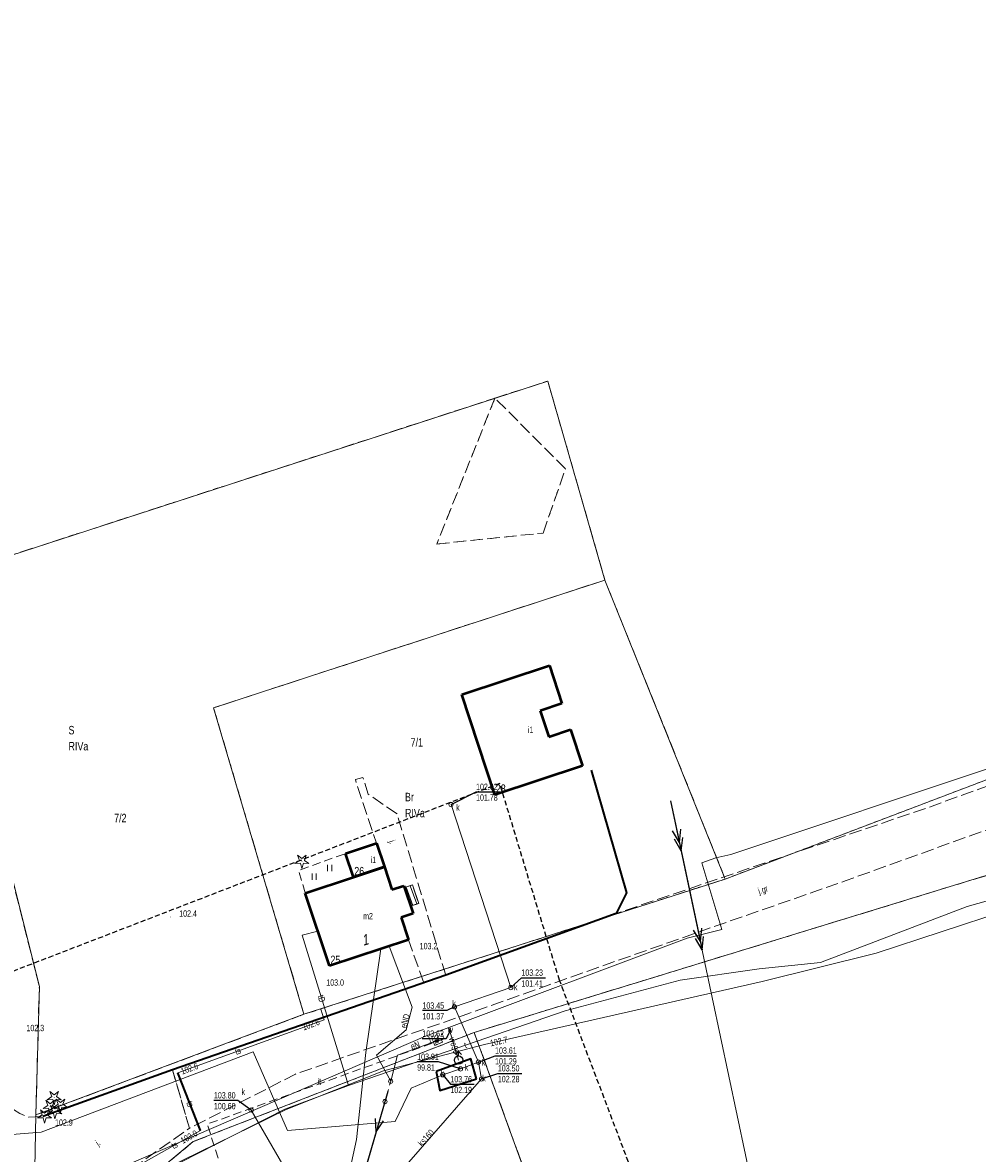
# Model space of a CAD drawing. Header units: metres. Extents: x 5550910 to 5553628, y 5952297 to 5957865.
# Tile 31 of 36: x 5551476 to 5551589, y 5955536 to 5955670. Entities that reach past the tile are written whole.
import ezdxf
from ezdxf.enums import TextEntityAlignment as Align

# ---------------------------------------------------------------- set-up
doc = ezdxf.new("R2010")
doc.units = ezdxf.units.M
for name, pattern in [('1.0_0.5', [1.5, 1, -0.5]), ('1.5_0.5', [2, 1.5, -0.5]), ('2', [0.9, 0.6, -0.3]), ('219-500', [0]), ('egkk-500', [2, 1.5, -0.5]), ('egug-500', [1, 0.5, -0.5]), ('suep_nn_500', [0]), ('suep_sn_500', [0]), ('supp_500', [1, 0.5, -0.5])]:
    doc.linetypes.add(name, pattern=pattern)
doc.layers.get('0').update_dxf_attribs({"color": 2, "lineweight": 5})
doc.styles.get("Standard").update_dxf_attribs({"font": 'Working1250', "width": 0.75})
doc.linetypes.add('902-500', pattern='A,3.75,0,[1,ksztalty.shx,S=0.5,R=0,X=0,Y=0],3.75', length=7.5)

# ---------------------------------------------------------------- blocks, each defined once
blk = doc.blocks.new('PW01')
at = {"linetype": 'Continuous', "lineweight": 13}
h = blk.add_hatch(color=0, dxfattribs=at)
edge = h.paths.add_edge_path()
edge.add_arc((0, 0), 0.045, 0, 360)
blk = doc.blocks.new('OP011')
at = {"linetype": 'Continuous', "lineweight": 13}
h = blk.add_hatch(color=0, dxfattribs=at)
edge = h.paths.add_edge_path()
edge.add_arc((0, 0), 0.05, 0, 360)
at = {"color": 0, "linetype": 'Continuous', "lineweight": 13}
for p, q in [((-0.828, -0.268), (-0.283, 0.093)), ((-0.283, 0.093), (-0.512, 0.706)), ((-0.512, 0.706), (0, 0.299)), ((0, 0.299), (0.512, 0.706)), ((0.512, 0.706), (0.283, 0.093)), ((0.283, 0.093), (0.828, -0.268)), ((-0.175, -0.24), (-0.828, -0.268)), ((0, -0.87), (-0.175, -0.24)), ((0.175, -0.24), (0, -0.87)), ((0.828, -0.268), (0.175, -0.24))]:
    blk.add_line(p, q, dxfattribs=at)
blk = doc.blocks.new('US22')
at = {"color": 0, "linetype": 'Continuous', "lineweight": 13}
blk.add_circle((0, 0), 0.25, dxfattribs=at)
blk = doc.blocks.new('US18')
at = {"color": 0, "linetype": 'Continuous', "lineweight": 13}
for p, q in [((-0.5, -0.25), (-0.5, 0.25)), ((-0.5, 0.25), (0.5, 0.25)), ((0.5, -0.25), (0.5, 0.25)), ((-0.5, -0.25), (0.5, -0.25))]:
    blk.add_line(p, q, dxfattribs=at)
blk = doc.blocks.new('US25')
at = {"linetype": 'Continuous', "lineweight": 0}
h = blk.add_hatch(color=0, dxfattribs=at)
edge = h.paths.add_edge_path()
edge.add_arc((0, 0), 0.2, 0, 360)
blk = doc.blocks.new('SUWH')
at = {"color": 0, "linetype": 'Continuous'}
for p in [(-0.354, 0.646), (0, 0.5), (0.354, 0.646)]:
    blk.add_line(p, (0, 1), dxfattribs=at)
blk.add_circle((0, 0), 0.5, dxfattribs=at)
blk = doc.blocks.new('TU04')
at = {"color": 0, "linetype": 'Continuous', "lineweight": 13}
for p, q in [((0, 0), (0, 0.75)), ((0.5, 0), (0.5, 0.75))]:
    blk.add_line(p, q, dxfattribs=at)
blk = doc.blocks.new('SM05')
at = {"color": 0, "linetype": 'Continuous', "lineweight": 13}
blk.add_circle((0, 0), 0.25, dxfattribs=at)
blk = doc.blocks.new('SUEP1')
at = {"color": 0, "linetype": 'Continuous'}
for p, q in [((0, 0), (5, 0)), ((5, 0), (3.5, 0.5)), ((5, 0), (3.5, -0.5)), ((5, 0), (15, 0)), ((15, 0), (13.5, 0.5)), ((15, 0), (13.5, -0.5))]:
    blk.add_line(p, q, dxfattribs=at)
blk = doc.blocks.new('SUEP2')
at = {"color": 0, "linetype": 'Continuous'}
for p, q in [((0, 0), (6.027, 0)), ((5.027, 0), (3.527, 0.5)), ((5.027, 0), (3.527, -0.5)), ((6.027, 0), (4.527, 0.5)), ((6.027, 0), (4.527, -0.5)), ((6.027, 0), (18.027, 0)), ((17.027, 0), (15.527, 0.5)), ((17.027, 0), (15.527, -0.5)), ((18.027, 0), (16.527, 0.5)), ((18.027, 0), (16.527, -0.5))]:
    blk.add_line(p, q, dxfattribs=at)

msp = doc.modelspace()

# ---------------------------------------------------------------- linework, layer by layer
at = {"layer": '217-kontur klasyfikacyjny', "color": 92, "linetype": 'egkk-500', "lineweight": 18, "flags": 128}
for points in [[(5551532.25, 5955625.19), (5551538.5, 5955627.22)], [(5551538.5, 5955627.22), (5551545.26, 5955603.66)], [(5551462.79, 5955602.63), (5551532.25, 5955625.19)], [(5551532.25, 5955625.19), (5551525.37, 5955607.93)], [(5551540.6, 5955616.84), (5551532.25, 5955625.19)], [(5551537.95, 5955609.23), (5551540.6, 5955616.84)], [(5551525.37, 5955607.93), (5551537.95, 5955609.23)], [(5551545.26, 5955603.66), (5551498.97, 5955588.54)], [(5551559.5, 5955568.28), (5551545.26, 5955603.66)], [(5551498.97, 5955588.54), (5551509.66, 5955552.27)], [(5551478.35, 5955555.57), (5551472.25, 5955579.82)], [(5551601.79, 5955572.19), (5551529.8, 5955550.12)], [(5551509.66, 5955552.27), (5551559.5, 5955568.28)], [(5551477.94, 5955540.35), (5551478.35, 5955555.57)], [(5551509.66, 5955552.27), (5551477.94, 5955540.35)], [(5551529.8, 5955550.12), (5551496.55, 5955537.2)], [(5551546.99, 5955502.82), (5551529.8, 5955550.12)], [(5551496.55, 5955537.2), (5551477.58, 5955521.38)]]:
    msp.add_lwpolyline(points, dxfattribs=at)
at = {"layer": '218-kontur użytku gruntowego', "color": 3, "linetype": 'egug-500', "lineweight": 18, "flags": 128}
for points in [[(5551532.25, 5955625.19), (5551538.5, 5955627.22)], [(5551538.5, 5955627.22), (5551545.26, 5955603.66)], [(5551462.79, 5955602.63), (5551532.25, 5955625.19)], [(5551532.25, 5955625.19), (5551525.37, 5955607.93)], [(5551540.6, 5955616.84), (5551532.25, 5955625.19)], [(5551537.95, 5955609.23), (5551540.6, 5955616.84)], [(5551525.37, 5955607.93), (5551537.95, 5955609.23)], [(5551545.26, 5955603.66), (5551498.97, 5955588.54)], [(5551559.5, 5955568.28), (5551545.26, 5955603.66)], [(5551498.97, 5955588.54), (5551509.66, 5955552.27)], [(5551595.4, 5955581.93), (5551559.5, 5955568.28)], [(5551478.35, 5955555.57), (5551472.25, 5955579.82)], [(5551601.79, 5955572.19), (5551529.8, 5955550.12)], [(5551509.66, 5955552.27), (5551559.5, 5955568.28)], [(5551477.94, 5955540.35), (5551478.35, 5955555.57)], [(5551509.66, 5955552.27), (5551477.94, 5955540.35)], [(5551529.8, 5955550.12), (5551496.55, 5955537.2)], [(5551529.8, 5955550.12), (5551546.99, 5955502.82)], [(5551477.58, 5955521.38), (5551477.94, 5955540.35)], [(5551496.55, 5955537.2), (5551477.58, 5955521.38)]]:
    msp.add_lwpolyline(points, dxfattribs=at)
at = {"layer": '219-działka ewidencyjna', "color": 7, "linetype": '219-500', "lineweight": 18, "flags": 128}
for points in [[(5551462.79, 5955602.63), (5551538.5, 5955627.22)], [(5551538.5, 5955627.22), (5551545.26, 5955603.66)], [(5551545.26, 5955603.66), (5551498.97, 5955588.54)], [(5551545.26, 5955603.66), (5551559.5, 5955568.28)], [(5551498.97, 5955588.54), (5551509.66, 5955552.27)], [(5551595.4, 5955581.93), (5551559.5, 5955568.28)], [(5551472.25, 5955579.82), (5551478.35, 5955555.57)], [(5551529.8, 5955550.12), (5551601.79, 5955572.19)], [(5551559.5, 5955568.28), (5551509.66, 5955552.27)], [(5551477.94, 5955540.35), (5551478.35, 5955555.57)], [(5551509.66, 5955552.27), (5551477.94, 5955540.35)], [(5551529.8, 5955550.12), (5551496.55, 5955537.2)], [(5551546.99, 5955502.82), (5551529.8, 5955550.12)], [(5551477.58, 5955521.38), (5551477.94, 5955540.35)], [(5551496.55, 5955537.2), (5551477.58, 5955521.38)]]:
    msp.add_lwpolyline(points, dxfattribs=at)
at = {"layer": '312-budynek ewidencyjny', "color": 7, "linetype": 'CONTINUOUS', "lineweight": 50, "flags": 128}
for points in [[(5551528.32, 5955590.13), (5551538.69, 5955593.55)], [(5551538.69, 5955593.55), (5551540.18, 5955589.05)], [(5551532.25, 5955578.25), (5551528.32, 5955590.13)], [(5551540.18, 5955589.05), (5551537.6, 5955588.2)], [(5551537.6, 5955588.2), (5551538.63, 5955585.12)], [(5551538.63, 5955585.12), (5551541.2, 5955585.97)], [(5551541.2, 5955585.97), (5551542.62, 5955581.69)], [(5551542.62, 5955581.69), (5551532.25, 5955578.25)], [(5551514.56, 5955571.29), (5551518.24, 5955572.51)], [(5551518.24, 5955572.51), (5551519.17, 5955569.71)], [(5551515.5, 5955568.48), (5551514.56, 5955571.29)], [(5551519.17, 5955569.71), (5551515.5, 5955568.48)], [(5551515.5, 5955568.48), (5551519.17, 5955569.71)], [(5551519.17, 5955569.71), (5551520.07, 5955567.02)], [(5551509.82, 5955566.6), (5551515.5, 5955568.48)], [(5551520.07, 5955567.02), (5551521.48, 5955567.48)], [(5551521.48, 5955567.48), (5551522.57, 5955564.18)], [(5551512.68, 5955557.99), (5551509.82, 5955566.6)], [(5551522.57, 5955564.18), (5551521.16, 5955563.71)], [(5551521.16, 5955563.71), (5551522.04, 5955561.09)], [(5551522.04, 5955561.09), (5551512.68, 5955557.99)]]:
    msp.add_lwpolyline(points, dxfattribs=at)
at = {"layer": '352-schody', "color": 7, "linetype": 'CONTINUOUS', "lineweight": 18, "flags": 128}
msp.add_lwpolyline([(5551521.55, 5955567.27), (5551522.51, 5955567.58), (5551523.23, 5955565.4), (5551522.28, 5955565.08)], close=True, dxfattribs=at)
msp.add_lwpolyline([(5551521.55, 5955567.27), (5551522.51, 5955567.58), (5551523.23, 5955565.4), (5551522.28, 5955565.08)], close=True, dxfattribs=at)
for points in [[(5551521.744, 5955567.333), (5551522.528, 5955565.164)], [(5551522.22, 5955567.486), (5551523.002, 5955565.323)]]:
    msp.add_lwpolyline(points, dxfattribs=at)
at = {"layer": 'inny obiekt zagospodarowania terenu', "color": 7, "linetype": '1.0_0.5', "lineweight": 18, "flags": 128}
msp.add_lwpolyline([(5551488.72, 5955533.09), (5551499.77, 5955534.43), (5551498.21, 5955539.27), (5551526.73, 5955549.53)], dxfattribs=at)
at = {"layer": 'jezdnia', "color": 7, "linetype": '1.5_0.5', "lineweight": 18, "flags": 128}
for points in [[(5551496.11, 5955538.78), (5551494.1, 5955545.69), (5551523.83, 5955555.98), (5551526.43, 5955556.88), (5551546.59, 5955564.19), (5551583.65, 5955576.8), (5551615.58, 5955588.35), (5551632.07, 5955594.13), (5551670.99, 5955610.64), (5551706.93, 5955626.06), (5551732.73, 5955637.87), (5551737.47, 5955639.8), (5551767.72, 5955654.04), (5551781.35, 5955659.75), (5551813.47, 5955670.76), (5551833.08, 5955676.8), (5551858.15, 5955684.74), (5551879.79, 5955693.06), (5551899.14, 5955700.38), (5551920.32, 5955716.84), (5551933.77, 5955727.45), (5551948.9, 5955739.37), (5551966.32, 5955756.6), (5551977.47, 5955768.91), (5551988.06, 5955782.53), (5551994.8, 5955793.04), (5551995.53, 5955794.37), (5551996.88, 5955796.83), (5551997.44, 5955797.61), (5551999.14, 5955800.66), (5552000.5, 5955805.06), (5552001.5, 5955809.84), (5552001.96, 5955815.2), (5552001.63, 5955821.7), (5552000.04, 5955833.34), (5551998.9, 5955843.87), (5551999.13, 5955850.53), (5552000.28, 5955858.11), (5552002.25, 5955864.49), (5552005.77, 5955872.64), (5552009.01, 5955879.09), (5552012.56, 5955884.53), (5552015.39, 5955888.54), (5552019.2, 5955893.15), (5552024.4, 5955898.02), (5552034.01, 5955907.65), (5552041.26, 5955914.83), (5552050.47, 5955923.78), (5552053.71, 5955927.01), (5552060.91, 5955932.42), (5552072.51, 5955941.41), (5552077.59, 5955945.28), (5552087.88, 5955956.25), (5552097.57, 5955966.29), (5552106.63, 5955977.51), (5552112.31, 5955983.72), (5552122.99, 5955992.05), (5552138.58, 5956003.76), (5552142.58, 5956006.87), (5552161.72, 5956025.49), (5552179.81, 5956043.46), (5552195.3, 5956059.15), (5552218.25, 5956082.59), (5552204.6, 5956066.39), (5552193.58, 5956053.78), (5552179.68, 5956038.16), (5552164.61, 5956023.2), (5552153.18, 5956011.71), (5552143.98, 5956003.28), (5552128.85, 5955992.44), (5552115.36, 5955982.84), (5552095.82, 5955959.81), (5552080.49, 5955943.17), (5552073.98, 5955938.29), (5552055.51, 5955924.01), (5552045, 5955913.83), (5552029.58, 5955897.91), (5552019.16, 5955887.99), (5552013.84, 5955880.56), (5552008.61, 5955871.59), (5552004.91, 5955862.57), (5552003.12, 5955855.36), (5552001.99, 5955848.52), (5552002.06, 5955840.23), (5552003.46, 5955830.1), (5552004.85, 5955816.25), (5552004.79, 5955812.55), (5552004.06, 5955806.79), (5552003.22, 5955803.12), (5552001.34, 5955798.39), (5552000.13, 5955796.15), (5551995, 5955787.82), (5551987.14, 5955776.28), (5551979.51, 5955766.58), (5551970.45, 5955756.48), (5551961.52, 5955747.17), (5551945.81, 5955733.2), (5551931.57, 5955722.11), (5551920.2, 5955712.83), (5551908.11, 5955703.28), (5551900.41, 5955697.38), (5551874.92, 5955687.7), (5551854.83, 5955680.09), (5551825.16, 5955670.49), (5551778.05, 5955654.38), (5551745.93, 5955640.04), (5551730.63, 5955632.64), (5551703.42, 5955620.36), (5551671.14, 5955606.07), (5551632.3, 5955589.76), (5551601.36, 5955578.06), (5551573.82, 5955568.1), (5551552.7, 5955560.73), (5551529.24, 5955552.39), (5551508.66, 5955545.19)], [(5551523.83, 5955555.98), (5551522.04, 5955561.09), (5551521.16, 5955563.71), (5551522.57, 5955564.18), (5551522.28, 5955565.08), (5551523.23, 5955565.4), (5551522.51, 5955567.58), (5551521.55, 5955567.27), (5551521.48, 5955567.48), (5551520.07, 5955567.02), (5551519.17, 5955569.71), (5551518.24, 5955572.51), (5551517.82, 5955573.8), (5551515.74, 5955580.04), (5551516.64, 5955580.31), (5551517.26, 5955578.33), (5551520.68, 5955575.97), (5551526.43, 5955556.88)], [(5551478.01, 5955524.42), (5551473.09, 5955519.95), (5551473.7, 5955527.75), (5551474.14, 5955538.38), (5551474.1, 5955541.82), (5551476.04, 5955540.51), (5551477.11, 5955540.09), (5551478.78, 5955540.18), (5551494.1, 5955545.69), (5551496.11, 5955538.78), (5551487.8, 5955532.94), (5551503.88, 5955533.43), (5551510.72, 5955532.6), (5551510.67, 5955530.29), (5551509.49, 5955530.29), (5551507.58, 5955530.28), (5551504.8, 5955530.33), (5551504.02, 5955530.25), (5551501.56, 5955530.32), (5551495.76, 5955529.93), (5551484.49, 5955529.57)]]:
    msp.add_lwpolyline(points, close=True, dxfattribs=at)
at = {"layer": 'obudowa ochronna przewodu', "color": 7, "linetype": 'CONTINUOUS', "lineweight": 35, "flags": 128}
msp.add_lwpolyline([(5551497.41, 5955538.53), (5551494.75, 5955545.34)], dxfattribs=at)
at = {"layer": 'ogrodzenie trwałe', "color": 7, "linetype": '902-500', "lineweight": 35, "flags": 128}
for points in [[(5551543.65, 5955581.16), (5551547.8, 5955566.64), (5551546.59, 5955564.19), (5551526.43, 5955556.88), (5551494.1, 5955545.69), (5551478.78, 5955540.18)], [(5551530.06, 5955544.63), (5551529.41, 5955546.99), (5551525.3, 5955545.49)], [(5551525.3, 5955545.49), (5551525.74, 5955543.26), (5551530.06, 5955544.63)]]:
    msp.add_lwpolyline(points, dxfattribs=at)
at = {"layer": 'przewód elektroenergetyczny niskiego napięcia', "color": 1, "linetype": 'suep_nn_500', "lineweight": 18, "flags": 128}
for points in [[(5551508.21, 5955504.19), (5551519.59, 5955543.14)], [(5551519.59, 5955543.14), (5551508.21, 5955504.19)]]:
    msp.add_lwpolyline(points, dxfattribs=at)
at = {"layer": 'przewód elektroenergetyczny podziemny', "color": 1, "linetype": 'CONTINUOUS', "lineweight": 18, "flags": 128}
for points in [[(5551519.92, 5955544.34), (5551518.25, 5955547.45), (5551521.76, 5955550.42), (5551522.48, 5955553.13), (5551519.72, 5955560.32)], [(5551519.92, 5955544.34), (5551520.71, 5955547.45), (5551525.38, 5955549.12), (5551525.5, 5955549)]]:
    msp.add_lwpolyline(points, dxfattribs=at)
at = {"layer": 'przewód elektroenergetyczny średniego napięcia', "color": 1, "linetype": 'suep_sn_500', "lineweight": 18, "flags": 128}
for points in [[(5551565.84, 5955517), (5551553.04, 5955577.53)], [(5551553.04, 5955577.53), (5551565.84, 5955517)]]:
    msp.add_lwpolyline(points, dxfattribs=at)
at = {"layer": 'przewód kanalizacyjny', "color": 34, "linetype": 'CONTINUOUS', "lineweight": 18, "flags": 128}
for points in [[(5551530.3, 5955546.61), (5551527.47, 5955553.15), (5551534.13, 5955555.43), (5551527.06, 5955577.09)], [(5551530.3, 5955546.61), (5551528.18, 5955545.8), (5551526.08, 5955545.11), (5551522.33, 5955543.52), (5551520.46, 5955539.56), (5551507.7, 5955538.51), (5551503.66, 5955547.83), (5551478.56, 5955538.33), (5551456.81, 5955536.57), (5551453.35, 5955496.49), (5551434.84, 5955492.58), (5551409.82, 5955486.69), (5551391.17, 5955482.57), (5551397.72, 5955438.26)], [(5551519.09, 5955531.38), (5551530.66, 5955544.61), (5551530.3, 5955546.61)], [(5551510.73, 5955528.27), (5551503.4, 5955540.94)]]:
    msp.add_lwpolyline(points, dxfattribs=at)
at = {"layer": 'przewód telekomunikacyjny podziemny', "color": 30, "linetype": 'CONTINUOUS', "lineweight": 18, "flags": 128}
for points in [[(5551514.91, 5955543.83), (5551540.56, 5955552.69), (5551554.17, 5955556.29), (5551563.5, 5955557.66), (5551570.76, 5955558.4), (5551588.13, 5955565.04), (5551599.93, 5955568.33), (5551621.84, 5955577.93), (5551631.98, 5955583.2), (5551662.95, 5955597.07), (5551736.69, 5955633.49), (5551765.42, 5955648.25)], [(5551592.75, 5955564.56), (5551577.34, 5955559.52), (5551563.89, 5955556.15), (5551531.02, 5955548.68), (5551519.05, 5955545.58), (5551507.54, 5955540.99), (5551493.16, 5955533.94), (5551487.82, 5955529.92), (5551484.1, 5955527.79), (5551478.21, 5955522.8), (5551478.3, 5955514.71), (5551476.25, 5955491.91), (5551475.8, 5955485.93), (5551474.39, 5955466.43), (5551474.41, 5955456.3), (5551475.32, 5955441.42), (5551476.66, 5955431.04), (5551477.74, 5955424.83), (5551480.37, 5955417.9), (5551492.44, 5955397.16), (5551506.67, 5955365.86), (5551531.32, 5955319.26)], [(5551514.91, 5955543.83), (5551509.44, 5955561.63), (5551511.31, 5955562.1)], [(5551460.8, 5955500.18), (5551475.4, 5955498.53), (5551476.27, 5955511.23), (5551476.92, 5955522), (5551478.69, 5955523.33), (5551483.64, 5955528), (5551490.35, 5955534.54), (5551497.41, 5955538.53), (5551494.75, 5955545.34), (5551512.04, 5955551.62), (5551511.66, 5955552.89)], [(5551466.42, 5955460.86), (5551468.76, 5955469.8), (5551469.57, 5955477.06), (5551474.29, 5955492.35), (5551476.58, 5955521.18), (5551480.31, 5955526.04), (5551483.59, 5955527.72), (5551489.73, 5955531.64), (5551493.08, 5955533.76), (5551507.41, 5955541.05), (5551514.91, 5955543.83)]]:
    msp.add_lwpolyline(points, dxfattribs=at)
at = {"layer": 'przewód wodociągowy', "color": 5, "linetype": 'CONTINUOUS', "lineweight": 18, "flags": 128}
for points in [[(5551786.8, 5955667.89), (5551754.62, 5955653.56), (5551673.23, 5955614.81), (5551644.88, 5955602.5), (5551591.34, 5955581.6), (5551560.15, 5955571.2), (5551558.37, 5955570.77), (5551556.75, 5955570.19), (5551559.1, 5955562.31), (5551554.99, 5955561.28), (5551526.78, 5955550.72), (5551524.03, 5955549.69), (5551487.2, 5955533.78), (5551480.15, 5955527.02), (5551476.18, 5955526.44), (5551466.29, 5955526.32), (5551459.11, 5955526.1), (5551458.51, 5955515.81), (5551454.99, 5955477.83)], [(5551510.81, 5955514.24), (5551515.86, 5955537.46), (5551516.97, 5955547.73), (5551518.75, 5955560)], [(5551527.95, 5955546.85), (5551526.92, 5955550.28), (5551526.78, 5955550.72)]]:
    msp.add_lwpolyline(points, dxfattribs=at)
at = {"layer": 'rzędna-Atr2', "color": 7, "flags": 128}
for points in [[(5551527.06, 5955577.09), (5551530.02, 5955578.59), (5551532.837, 5955578.59)], [(5551534.13, 5955555.43), (5551535.38, 5955556.59), (5551538.228, 5955556.59)], [(5551527.47, 5955553.15), (5551526.56, 5955552.7), (5551523.68, 5955552.7)], [(5551526.92, 5955550.28), (5551526.48, 5955549.37), (5551523.663, 5955549.37)], [(5551530.3, 5955546.61), (5551532.27, 5955547.37), (5551534.794, 5955547.37)], [(5551528.18, 5955545.8), (5551525.58, 5955546.64), (5551523.056, 5955546.64)], [(5551526.08, 5955545.11), (5551526.98, 5955543.98), (5551529.796, 5955543.98)], [(5551530.66, 5955544.61), (5551532.6, 5955545.27), (5551535.448, 5955545.27)], [(5551503.4, 5955540.94), (5551501.85, 5955542.07), (5551499.007, 5955542.07)]]:
    msp.add_lwpolyline(points, dxfattribs=at)
at = {"layer": 'słup przewodów napowietrznych', "color": 7, "linetype": 'supp_500', "lineweight": 18, "flags": 128}
msp.add_lwpolyline([(5551519.25, 5955541.94), (5551519.92, 5955544.34)], dxfattribs=at)
at = {"layer": 'trawnik', "color": 7, "linetype": '1.0_0.5', "lineweight": 18, "flags": 128}
msp.add_lwpolyline([(5551514.56, 5955571.29), (5551515.5, 5955568.48), (5551509.82, 5955566.6), (5551509.02, 5955569.3)], close=True, dxfattribs=at)
at = {"layer": 'Zakres', "color": 5, "linetype": '2', "lineweight": 25, "flags": 128}
msp.add_lwpolyline([(5551539.89, 5955556.3), (5551532.83, 5955579.59), (5551412.18, 5955533.02), (5551417.83, 5955463.17), (5551492.62, 5955303.01), (5551563.17, 5955284.66), (5551801.65, 5955188.71), (5551944.88, 5955090.64), (5552101.51, 5955073.7), (5552198.88, 5955088.52), (5552322.35, 5954926.24), (5552389.38, 5954546.65), (5552301.18, 5953845.33), (5552445.82, 5953604.03), (5552352.69, 5953364.14), (5552322.35, 5953343.68), (5552337.17, 5953304.17), (5552363.27, 5953310.52), (5552494.5, 5953582.87), (5552343.52, 5953842.51), (5552416.89, 5954365.33), (5552426.77, 5954541.01), (5552383.73, 5954780.19), (5552366.62, 5954919.72), (5552207.87, 5955119.74), (5552134.49, 5955107.04), (5551969.13, 5955121.77), (5551896.19, 5955180.95), (5551736.74, 5955259.26), (5551546.94, 5955321.35), (5551512.37, 5955423.66), (5551586.45, 5955433.54)], close=True, dxfattribs=at)

# ---------------------------------------------------------------- block references
at = {"layer": 'drzewo iglaste', "color": 94, "linetype": 'CONTINUOUS', "lineweight": 18}
for p in [(5551509.42, 5955570.39), (5551480.11, 5955542.43), (5551479.62, 5955541.39), (5551480.2, 5955540.76), (5551480.85, 5955541.52), (5551478.98, 5955540.27)]:
    msp.add_blockref('OP011', p, dxfattribs=at)
at = {"layer": 'hydrant', "color": 5, "linetype": 'CONTINUOUS', "lineweight": 18}
msp.add_blockref('SUWH', (5551527.95, 5955546.85), dxfattribs=at)
at = {"layer": 'pikieta naturalna', "color": 7, "linetype": 'CONTINUOUS', "lineweight": 13}
for p in [(5551493.9, 5955563.79), (5551522.04, 5955561.09), (5551512.68, 5955557.99), (5551478.78, 5955540.18)]:
    msp.add_blockref('PW01', p, dxfattribs=at)
at = {"layer": 'przewód elektroenergetyczny niskiego napięcia', "color": 1, "linetype": 'CONTINUOUS', "lineweight": 18, "rotation": 253.713}
msp.add_blockref('SUEP1', (5551519.59, 5955543.14), dxfattribs=at)
at = {"layer": 'przewód elektroenergetyczny średniego napięcia', "color": 1, "linetype": 'CONTINUOUS', "lineweight": 18, "rotation": 281.94}
msp.add_blockref('SUEP2', (5551553.04, 5955577.53), dxfattribs=at)
at = {"layer": 'rzędna', "color": 34, "linetype": 'CONTINUOUS', "lineweight": 18}
for p in [(5551527.06, 5955577.09), (5551534.13, 5955555.43), (5551527.47, 5955553.15), (5551528.18, 5955545.8), (5551530.3, 5955546.61), (5551526.08, 5955545.11), (5551530.66, 5955544.61), (5551503.4, 5955540.94)]:
    msp.add_blockref('PW01', p, dxfattribs=at)
at = {"layer": 'rzędna', "color": 30, "linetype": 'CONTINUOUS', "lineweight": 18}
for p in [(5551512.04, 5955551.62), (5551531.02, 5955548.68), (5551494.75, 5955545.34), (5551497.41, 5955538.53)]:
    msp.add_blockref('PW01', p, dxfattribs=at)
at = {"layer": 'rzędna', "color": 5, "linetype": 'CONTINUOUS', "lineweight": 18, "rotation": -71.565}
msp.add_blockref('PW01', (5551526.92, 5955550.28), dxfattribs=at)
at = {"layer": 'rzędna', "color": 1, "linetype": 'CONTINUOUS', "lineweight": 18}
msp.add_blockref('PW01', (5551525.38, 5955549.12), dxfattribs=at)
at = {"layer": 'szafa elektroenergetyczna lub kontener', "color": 1, "linetype": 'CONTINUOUS', "lineweight": 18, "rotation": 21.802}
msp.add_blockref('US18', (5551525.5, 5955549), dxfattribs=at)
at = {"layer": 'słup przewodów napowietrznych', "color": 7, "linetype": 'CONTINUOUS', "lineweight": 18}
for p in [(5551519.92, 5955544.34), (5551519.25, 5955541.94)]:
    msp.add_blockref('SM05', p, dxfattribs=at)
at = {"layer": 'trawnik', "color": 7, "linetype": 'CONTINUOUS', "lineweight": 18}
for p in [(5551512.442, 5955569.204), (5551510.619, 5955568.199)]:
    msp.add_blockref('TU04', p, dxfattribs=at)
at = {"layer": 'właz do komory lub kanału - okrągły', "color": 7, "linetype": 'CONTINUOUS', "lineweight": 18}
for p in [(5551527.06, 5955577.09), (5551534.13, 5955555.43), (5551527.47, 5955553.15), (5551530.3, 5955546.61), (5551528.18, 5955545.8), (5551526.08, 5955545.11), (5551530.66, 5955544.61), (5551503.4, 5955540.94)]:
    msp.add_blockref('US22', p, dxfattribs=at)
at = {"layer": 'zasuwa lub zawór', "color": 5, "linetype": 'CONTINUOUS', "lineweight": 18, "rotation": -71.565}
msp.add_blockref('US25', (5551526.92, 5955550.28), dxfattribs=at)

# ---------------------------------------------------------------- texts
at = {"layer": '209-oznaczenie konturu klasyfikacyjnego', "color": 92, "linetype": 'CONTINUOUS', "lineweight": 18, "width": 0.79}
for p in [(5551481.8, 5955584.5), (5551521.61, 5955576.58)]:
    msp.add_text('RIVa', height=1, dxfattribs=at).set_placement(p, align=Align.TOP_LEFT)
at = {"layer": '210-oznaczenie konturu użytku gruntowego', "color": 3, "linetype": 'CONTINUOUS', "lineweight": 18, "width": 0.79}
for s, p in [('S', (5551481.8, 5955585.4)), ('Br', (5551521.61, 5955577.48))]:
    msp.add_text(s, height=1, dxfattribs=at).set_placement(p)
at = {"layer": '211-numer działki ewidencyjnej', "color": 7, "linetype": 'CONTINUOUS', "lineweight": 18, "width": 0.79}
for s, p in [('7/1', (5551522.28, 5955583.94)), ('7/2', (5551487.2, 5955575))]:
    msp.add_text(s, height=1, dxfattribs=at).set_placement(p)
at = {"layer": '312-oznaczenie budynku ewidencyjnego', "color": 7, "linetype": 'CONTINUOUS', "lineweight": 18, "width": 0.79}
for s, p in [('28', (5551532.36, 5955578.47)), ('26', (5551515.61, 5955568.71)), ('25', (5551512.79, 5955558.21))]:
    msp.add_text(s, height=1, dxfattribs=at).set_placement(p)
at = {"layer": '312-oznaczenie budynku ewidencyjnego-Atr117', "color": 7, "width": 0.667}
for s, p in [('i1', (5551536.47, 5955585.93)), ('i1', (5551517.87, 5955570.53)), ('m2', (5551517.24, 5955563.89))]:
    msp.add_text(s, height=0.75, dxfattribs=at).set_placement(p, align=Align.MIDDLE_CENTER)
at = {"layer": 'Adres nieruchomości (na budynku)', "color": 7, "linetype": 'CONTINUOUS', "lineweight": 25, "oblique": 15, "width": 0.79}
msp.add_text('1', height=1.25, rotation=375.574, dxfattribs=at).set_placement((5551516.84, 5955561.07), align=Align.MIDDLE_CENTER)
at = {"layer": 'inny obiekt zagospodarowania terenu-Atr17', "color": 7, "width": 0.667}
msp.add_text('it', height=0.75, dxfattribs=at).set_placement((5551511.26, 5955543.95))
at = {"layer": 'jezdnia-Atr17', "color": 7, "width": 0.667}
for s, rotation, p in [('j.', 288.373, (5551519.7, 5955572.73)), ('j.gr', 19.236, (5551563.54, 5955566.47)), ('j.', 35.098, (5551485.31, 5955536.66))]:
    msp.add_text(s, height=0.75, rotation=rotation, dxfattribs=at).set_placement(p)
at = {"layer": 'pikieta naturalna-Atr2', "color": 7, "width": 0.667}
for s, p in [('102.4', (5551494.9, 5955563.82)), ('103.2', (5551523.35, 5955559.97)), ('103.0', (5551512.3, 5955555.65)), ('102.3', (5551476.82, 5955550.27)), ('102.9', (5551480.21, 5955539.08))]:
    msp.add_text(s, height=0.75, rotation=360, dxfattribs=at).set_placement(p)
at = {"layer": 'przewód elektroenergetyczny podziemny-Atr1', "color": 1, "width": 0.667}
msp.add_text('eND', height=0.75, rotation=433.518, dxfattribs=at).set_placement((5551521.62, 5955551.48), align=Align.MIDDLE_CENTER)
msp.add_text('eN', height=0.75, rotation=18.106, dxfattribs=at).set_placement((5551522.43, 5955548.07))
at = {"layer": 'przewód kanalizacyjny-Atr1', "color": 34, "width": 0.667}
msp.add_text('ks160', height=0.75, rotation=47.215, dxfattribs=at).set_placement((5551523.62, 5955536.57))
at = {"layer": 'przewód telekomunikacyjny podziemny-Atr1', "color": 30, "width": 0.667}
for s, rotation, p in [('tD', 287.082, (5551511.745, 5955554.13)), ('t', 19.056, (5551528.75, 5955548.61)), ('t', 19.056, (5551528.75, 5955548.61))]:
    msp.add_text(s, height=0.75, rotation=rotation, dxfattribs=at).set_placement(p, align=Align.MIDDLE_CENTER)
for rotation, p in [(19.961, (5551501.54, 5955547.81)), (291.335, (5551496.08, 5955541.95)), (29.473, (5551494.06, 5955536.63))]:
    msp.add_text('ts', height=0.75, rotation=rotation, dxfattribs=at).set_placement(p, align=Align.MIDDLE_LEFT)
at = {"layer": 'przewód wodociągowy-Atr1', "color": 5, "width": 0.667}
msp.add_text('wo90', height=0.75, rotation=-73.285, dxfattribs=at).set_placement((5551527.145, 5955549.532), align=Align.MIDDLE_LEFT)
at = {"layer": 'rzędna-Atr2', "color": 34, "width": 0.667}
for s, p in [('102.62', (5551530.02, 5955578.598)), ('103.23', (5551535.38, 5955556.598)), ('103.45', (5551523.68, 5955552.708)), ('103.61', (5551532.27, 5955547.378)), ('103.91', (5551523.056, 5955546.647)), ('103.50', (5551532.6, 5955545.278)), ('103.76', (5551526.98, 5955543.988)), ('103.80', (5551499.007, 5955542.078))]:
    msp.add_text(s, height=0.75, dxfattribs=at).set_placement(p, align=Align.BOTTOM_LEFT)
at = {"layer": 'rzędna-Atr2', "color": 30, "width": 0.667}
for s, rotation, p in [('102.6', 19.961, (5551509.5, 5955550.7)), ('102.7', 12.803, (5551531.7, 5955548.83)), ('102.6', 19.961, (5551495.13, 5955545.48)), ('103.0', 29.473, (5551495.15, 5955537.25))]:
    msp.add_text(s, height=0.75, rotation=rotation, dxfattribs=at).set_placement(p, align=Align.MIDDLE_LEFT)
at = {"layer": 'rzędna-Atr2', "color": 5, "width": 0.667}
msp.add_text('103.62', height=0.75, dxfattribs=at).set_placement((5551523.663, 5955549.378), align=Align.BOTTOM_LEFT)
at = {"layer": 'rzędna-Atr2', "color": 1, "width": 0.667}
msp.add_text('103.1', height=0.75, rotation=18.106, dxfattribs=at).set_placement((5551524.45, 5955548.79))
at = {"layer": 'rzędna-Atr3', "color": 34, "width": 0.667}
for s, p in [('101.78', (5551530.02, 5955577.322)), ('101.41', (5551535.38, 5955555.322)), ('101.37', (5551523.68, 5955551.433)), ('101.29', (5551532.27, 5955546.103)), ('99.81', (5551523.056, 5955545.372)), ('102.28', (5551532.6, 5955544.003)), ('102.19', (5551526.98, 5955542.713)), ('100.60', (5551499.007, 5955540.803))]:
    msp.add_text(s, height=0.75, dxfattribs=at).set_placement(p, align=Align.BOTTOM_LEFT)
at = {"layer": 'szafa elektroenergetyczna lub kontener-Atr17', "color": 1, "width": 0.667}
msp.add_text('e', height=0.75, dxfattribs=at).set_placement((5551525.17, 5955548.65))
at = {"layer": 'właz do komory lub kanału - okrągły-Atr17', "color": 7, "width": 0.667}
for p in [(5551527.66, 5955576.37), (5551534.5, 5955555.12), (5551527.21, 5955553.18), (5551530.7, 5955546.19), (5551525.81, 5955544.89), (5551528.69, 5955545.58), (5551530.75, 5955544.33)]:
    msp.add_text('k', height=0.75, dxfattribs=at).set_placement(p)
msp.add_text('k', height=0.75, rotation=360, dxfattribs=at).set_placement((5551502.69, 5955542.72), align=Align.RIGHT)
at = {"layer": 'zasuwa lub zawór-Atr17', "color": 5, "width": 0.667}
msp.add_text('w', height=0.75, dxfattribs=at).set_placement((5551526.68, 5955550.09))

doc.saveas('drawing.dxf')
